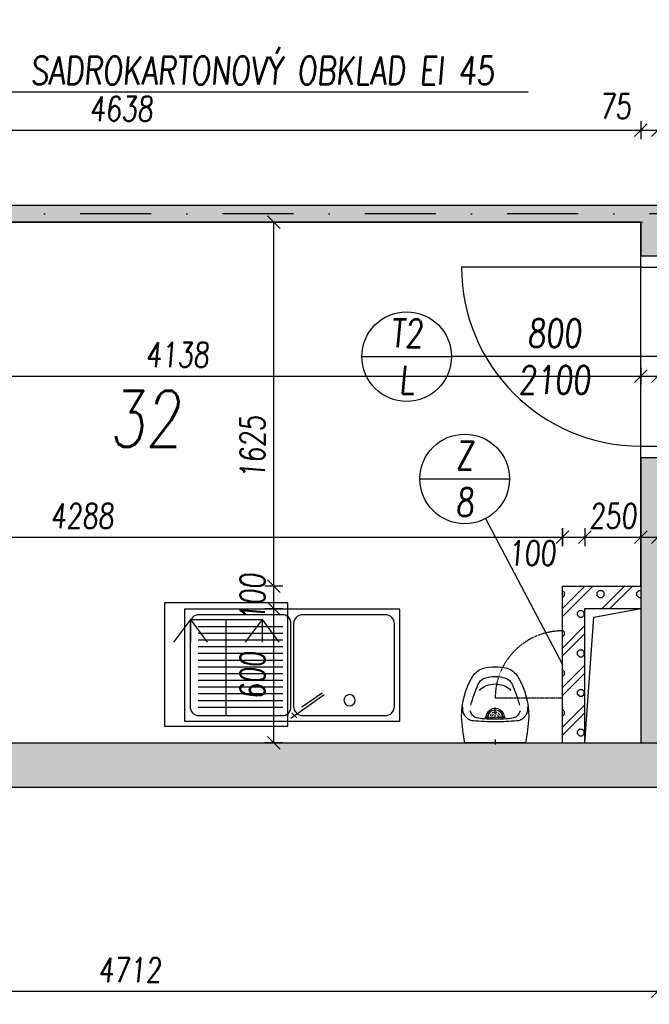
# Model space of a CAD drawing. Header units: millimetres. Extents: x 247761 to 294611, y 172579 to 236863.
# Tile 77 of 256: x 252026 to 254836, y 178125 to 182523. Entities that reach past the tile are written whole.
import ezdxf
from ezdxf.enums import TextEntityAlignment as Align

# ---------------------------------------------------------------- set-up
doc = ezdxf.new("R2010")
doc.units = ezdxf.units.MM
for name, pattern in [('ACDINTGL', [3, 2, -1]), ('AM_DIN_G_W050', [13.75, 9.75, -1.5, 1, -1.5]), ('ČERCHOVANÁ', [25.4, 12.7, -6.35, 0, -6.35]), ('ČÁRKOVANÁ01-01', [2, 1, -1])]:
    doc.linetypes.add(name, pattern=pattern)
for name, color, linetype in [('.u1 NAB l-plná', 7, 'Continuous'), ('KOTY', 7, 'Continuous'), ('KOTY 50', 7, 'Continuous'), ('KOTY-DVERE', 8, 'Continuous'), ('NOVA', 240, 'Continuous'), ('NOVÁ INTERIERY', 240, 'Continuous'), ('NOVÁ TENKÁ', 240, 'Continuous'), ('NOVÁ TLUSTÁ', 240, 'Continuous'), ('OSY', 7, 'Continuous'), ('POPIS2', 2, 'Continuous'), ('TENKA', 4, 'Continuous'), ('ZARIZOVAKY', 8, 'Continuous'), ('ŠRAFA', 253, 'Continuous')]:
    doc.layers.add(name, color=color, linetype=linetype)
doc.layers.add('DVERE', color=7, linetype='Continuous', true_color=0xf00000)
doc.layers.add('PLOCHY_MISTNOSTI', color=180, linetype='Continuous', plot=False)
doc.styles.add('CS-ROMANS', font='romans.shx', dxfattribs={"width": 0.75, "oblique": 5})
doc.dimstyles.new('A_KÓTA_50', dxfattribs={"dimtxt": 110, "dimasz": 2, "dimexe": 100, "dimexo": 1500, "dimgap": 40, "dimtad": 1, "dimrnd": 1, "dimdsep": 46, "dimtxsty": 'CS-ROMANS', "dimblk": 'KOT_CARA20', "dimcen": 45, "dimse1": 1, "dimse2": 1, "dimclrd": 256, "dimclre": 256, "dimclrt": 256, "dimadec": 0, "dimazin": 0, "dimtfac": 1, "dimtix": 1, "dimtmove": 2, "dimatfit": 3, "dimldrblk": 'OBLIQUE', "dimfxl": 0, "dimtolj": 1, "dimarcsym": 0})

# ---------------------------------------------------------------- blocks, each defined once
blk = doc.blocks.new('Mycka')
at = {"linetype": 'ByBlock'}
for p, q in [((0, 0), (0, 550)), ((0, 550), (550, 550)), ((550, 550), (550, 0)), ((115, 475), (40, 375)), ((435, 475), (115, 475)), ((115, 475), (115, 375)), ((115, 475), (190, 375)), ((275, 50), (275, 475)), ((435, 475), (360, 375)), ((435, 475), (510, 375)), ((435, 475), (435, 375)), ((550, 0), (0, 0))]:
    blk.add_line(p, q, dxfattribs=at)
blk = doc.blocks.new('drez_1')
at = {"layer": '.u1 NAB l-plná', "elevation": 0}
for points in [[(51429.9, 23745.8), (51281.8, 23851.4)], [(51403.5, 23746.3), (51425.5, 23768.3)]]:
    blk.add_lwpolyline(points, dxfattribs=at)
at = {"layer": 'ZARIZOVAKY'}
for p, q in [((51466.2, 24153.2), (51843.7, 24153.2)), ((51466.2, 24123.2), (51843.7, 24123.2)), ((51466.2, 24093.2), (51843.7, 24093.2)), ((51466.2, 24063.2), (51843.7, 24063.2)), ((51466.2, 24033.2), (51843.7, 24033.2)), ((51466.2, 24003.2), (51843.7, 24003.2)), ((51466.2, 23973.2), (51843.7, 23973.2)), ((51466.2, 23943.2), (51843.7, 23943.2)), ((51466.2, 23913.2), (51843.7, 23913.2)), ((51466.2, 23883.2), (51843.7, 23883.2)), ((51466.2, 23853.2), (51843.7, 23853.2)), ((51466.2, 23823.2), (51843.7, 23823.2)), ((51466.2, 23793.2), (51843.7, 23793.2))]:
    blk.add_line(p, q, dxfattribs=at)
at = {"layer": 'ZARIZOVAKY', "ltscale": 0.5}
blk.add_lwpolyline([(51904.9, 24231.9), (51904.9, 23731.9), (50943.1, 23731.9), (50943.1, 24231.9)], close=True, dxfattribs=at)
for points in [[(51418.1, 24166.9), (51418.1, 23796.9, -0.414214), (51378.1, 23756.9), (51008.1, 23756.9, -0.414214), (50968.1, 23796.9), (50968.1, 24166.9, -0.414214), (51008.1, 24206.9), (51378.1, 24206.9, -0.414214)], [(51879.9, 24166.9), (51879.9, 23796.9, -0.414214), (51839.9, 23756.9), (51469.9, 23756.9, -0.475367), (51429.9, 23796.9), (51429.9, 24166.9, -0.458028), (51469.9, 24206.9), (51839.9, 24206.9, -0.414214)]]:
    blk.add_lwpolyline(points, format="xyb", close=True, dxfattribs=at)
at = {"layer": 'ZARIZOVAKY', "elevation": 0}
blk.add_lwpolyline([(51290.7, 23856.2), (51381.6, 23794.1)], dxfattribs=at)
at = {"layer": 'ZARIZOVAKY', "ltscale": 0.5}
blk.add_circle((51168.1, 23825.1), 25, dxfattribs=at)
blk = doc.blocks.new('KOT_CARA20')
for p, q in [((0, 0), (-14.1, -14.1)), ((0, 20), (0, -20)), ((0, 0), (14.1, 14.1))]:
    blk.add_line(p, q)
blk = doc.blocks.new('*D92')
at = {"layer": 'Defpoints', "color": 0, "ltscale": 5, "transparency": 16777216}
for p in [(254873, 179217.8), (250160.5, 178841.5), (254873, 178183)]:
    blk.add_point(p, dxfattribs=at)
at = {"layer": 'KOTY 50', "lineweight": -2, "ltscale": 5, "transparency": 16777216}
blk.add_line((250162.5, 178183), (254871, 178183), dxfattribs=at)
at = {"layer": 'KOTY 50', "lineweight": -2, "ltscale": 5, "transparency": 16777216, "xscale": 2, "yscale": 2, "zscale": 2, "rotation": 180}
blk.add_blockref('KOT_CARA20', (250160.5, 178183), dxfattribs=at)
at = {"layer": 'KOTY 50', "lineweight": -2, "ltscale": 5, "transparency": 16777216, "xscale": 2, "yscale": 2, "zscale": 2}
blk.add_blockref('KOT_CARA20', (254873, 178183), dxfattribs=at)
at = {"layer": 'KOTY 50', "ltscale": 5, "transparency": 16777216, "insert": (252516.8, 178278), "char_height": 110, "attachment_point": 5, "style": 'CS-ROMANS'}
blk.add_mtext('\\A1;4712', dxfattribs=at)
blk = doc.blocks.new('_OBLIQUE')
at = {"color": 0, "linetype": 'ByBlock', "ltscale": 15}
blk.add_line((-0.5, -0.5), (0.5, 0.5), dxfattribs=at)
blk = doc.blocks.new('*D108')
at = {"layer": 'Defpoints', "color": 0, "ltscale": 5, "transparency": 16777216}
for p in [(254448, 180211), (250160.5, 180116.9), (254448, 179992.8)]:
    blk.add_point(p, dxfattribs=at)
at = {"layer": 'KOTY 50', "lineweight": -2, "ltscale": 5, "transparency": 16777216}
blk.add_line((250162.5, 180211), (254446, 180211), dxfattribs=at)
at = {"layer": 'KOTY 50', "lineweight": -2, "ltscale": 5, "transparency": 16777216, "xscale": 2, "yscale": 2, "zscale": 2, "rotation": 180}
blk.add_blockref('KOT_CARA20', (250160.5, 180211), dxfattribs=at)
at = {"layer": 'KOTY 50', "lineweight": -2, "ltscale": 5, "transparency": 16777216, "xscale": 2, "yscale": 2, "zscale": 2}
blk.add_blockref('KOT_CARA20', (254448, 180211), dxfattribs=at)
at = {"layer": 'KOTY 50', "ltscale": 5, "transparency": 16777216, "insert": (252304.3, 180306), "char_height": 110, "attachment_point": 5, "style": 'CS-ROMANS'}
blk.add_mtext('\\A1;4288', dxfattribs=at)
blk = doc.blocks.new('*D109')
at = {"layer": 'Defpoints', "color": 0, "ltscale": 5, "transparency": 16777216}
for p in [(254548, 180211), (254448, 179992.8), (254548, 179892.8)]:
    blk.add_point(p, dxfattribs=at)
at = {"layer": 'KOTY 50', "lineweight": -2, "ltscale": 5, "transparency": 16777216}
blk.add_line((254450, 180211), (254546, 180211), dxfattribs=at)
at = {"layer": 'KOTY 50', "lineweight": -2, "ltscale": 5, "transparency": 16777216, "xscale": 2, "yscale": 2, "zscale": 2, "rotation": 180}
blk.add_blockref('KOT_CARA20', (254448, 180211), dxfattribs=at)
at = {"layer": 'KOTY 50', "lineweight": -2, "ltscale": 5, "transparency": 16777216, "xscale": 2, "yscale": 2, "zscale": 2}
blk.add_blockref('KOT_CARA20', (254548, 180211), dxfattribs=at)
at = {"layer": 'KOTY 50', "ltscale": 5, "transparency": 16777216, "insert": (254311.6, 180140.3), "char_height": 110, "attachment_point": 5, "style": 'CS-ROMANS'}
blk.add_mtext('\\A1;100', dxfattribs=at)
blk = doc.blocks.new('*D110')
at = {"layer": 'Defpoints', "color": 0, "ltscale": 5, "transparency": 16777216}
for p in [(254798, 180211), (254798, 180146.5), (254548, 179892.8)]:
    blk.add_point(p, dxfattribs=at)
at = {"layer": 'KOTY 50', "lineweight": -2, "ltscale": 5, "transparency": 16777216}
for p, q in [((254546, 180211), (254544, 180211)), ((254548, 180211), (254798, 180211)), ((254800, 180211), (254802, 180211))]:
    blk.add_line(p, q, dxfattribs=at)
at = {"layer": 'KOTY 50', "lineweight": -2, "ltscale": 5, "transparency": 16777216, "xscale": 2, "yscale": 2, "zscale": 2}
blk.add_blockref('KOT_CARA20', (254548, 180211), dxfattribs=at)
at = {"layer": 'KOTY 50', "lineweight": -2, "ltscale": 5, "transparency": 16777216, "xscale": 2, "yscale": 2, "zscale": 2, "rotation": 180}
blk.add_blockref('KOT_CARA20', (254798, 180211), dxfattribs=at)
at = {"layer": 'KOTY 50', "ltscale": 5, "transparency": 16777216, "insert": (254673, 180306), "char_height": 110, "attachment_point": 5, "style": 'CS-ROMANS'}
blk.add_mtext('\\A1;250', dxfattribs=at)
blk = doc.blocks.new('*D111')
at = {"layer": 'Defpoints', "color": 0, "ltscale": 5, "transparency": 16777216}
for p in [(254873, 180211), (254798, 180146.5), (254873, 180139.1)]:
    blk.add_point(p, dxfattribs=at)
at = {"layer": 'KOTY 50', "lineweight": -2, "ltscale": 5, "transparency": 16777216}
for p, q in [((254796, 180211), (254794, 180211)), ((254798, 180211), (254873, 180211)), ((254875, 180211), (254877, 180211))]:
    blk.add_line(p, q, dxfattribs=at)
at = {"layer": 'KOTY 50', "lineweight": -2, "ltscale": 5, "transparency": 16777216, "xscale": 2, "yscale": 2, "zscale": 2}
blk.add_blockref('KOT_CARA20', (254798, 180211), dxfattribs=at)
at = {"layer": 'KOTY 50', "lineweight": -2, "ltscale": 5, "transparency": 16777216, "xscale": 2, "yscale": 2, "zscale": 2, "rotation": 180}
blk.add_blockref('KOT_CARA20', (254873, 180211), dxfattribs=at)
at = {"layer": 'KOTY 50', "ltscale": 5, "transparency": 16777216, "insert": (254982.3, 180115.5), "char_height": 110, "attachment_point": 5, "style": 'CS-ROMANS'}
blk.add_mtext('\\A1;75', dxfattribs=at)
blk = doc.blocks.new('*D116')
at = {"layer": 'Defpoints', "color": 0, "ltscale": 5, "transparency": 16777216}
for p in [(250660.5, 181355.3), (254798, 181047), (254798, 180930.9)]:
    blk.add_point(p, dxfattribs=at)
at = {"layer": 'KOTY 50', "lineweight": -2, "ltscale": 5, "transparency": 16777216}
blk.add_line((250662.5, 180930.9), (254796, 180930.9), dxfattribs=at)
at = {"layer": 'KOTY 50', "lineweight": -2, "ltscale": 5, "transparency": 16777216, "xscale": 2, "yscale": 2, "zscale": 2, "rotation": 180}
blk.add_blockref('KOT_CARA20', (250660.5, 180930.9), dxfattribs=at)
at = {"layer": 'KOTY 50', "lineweight": -2, "ltscale": 5, "transparency": 16777216, "xscale": 2, "yscale": 2, "zscale": 2}
blk.add_blockref('KOT_CARA20', (254798, 180930.9), dxfattribs=at)
at = {"layer": 'KOTY 50', "ltscale": 5, "transparency": 16777216, "insert": (252729.3, 181025.9), "char_height": 110, "attachment_point": 5, "style": 'CS-ROMANS'}
blk.add_mtext('\\A1;4138', dxfattribs=at)
blk = doc.blocks.new('*D117')
at = {"layer": 'Defpoints', "color": 0, "ltscale": 5, "transparency": 16777216}
for p in [(254798, 181253.3), (254873, 181263), (254873, 180930.9)]:
    blk.add_point(p, dxfattribs=at)
at = {"layer": 'KOTY 50', "lineweight": -2, "ltscale": 5, "transparency": 16777216}
for p, q in [((254796, 180930.9), (254794, 180930.9)), ((254798, 180930.9), (254873, 180930.9)), ((254875, 180930.9), (254877, 180930.9))]:
    blk.add_line(p, q, dxfattribs=at)
at = {"layer": 'KOTY 50', "lineweight": -2, "ltscale": 5, "transparency": 16777216, "xscale": 2, "yscale": 2, "zscale": 2}
blk.add_blockref('KOT_CARA20', (254798, 180930.9), dxfattribs=at)
at = {"layer": 'KOTY 50', "lineweight": -2, "ltscale": 5, "transparency": 16777216, "xscale": 2, "yscale": 2, "zscale": 2, "rotation": 180}
blk.add_blockref('KOT_CARA20', (254873, 180930.9), dxfattribs=at)
at = {"layer": 'KOTY 50', "ltscale": 5, "transparency": 16777216, "insert": (254989.3, 180837.9), "char_height": 110, "attachment_point": 5, "style": 'CS-ROMANS'}
blk.add_mtext('\\A1;75', dxfattribs=at)
blk = doc.blocks.new('*D131')
at = {"layer": 'Defpoints', "color": 0, "ltscale": 5, "transparency": 16777216}
for p in [(250160.5, 182866.1), (254798, 182029.5), (254798, 181617.8)]:
    blk.add_point(p, dxfattribs=at)
at = {"layer": 'KOTY 50', "lineweight": -2, "ltscale": 5, "transparency": 16777216}
blk.add_line((250162.5, 182029.5), (254796, 182029.5), dxfattribs=at)
at = {"layer": 'KOTY 50', "lineweight": -2, "ltscale": 5, "transparency": 16777216, "xscale": 2, "yscale": 2, "zscale": 2, "rotation": 180}
blk.add_blockref('KOT_CARA20', (250160.5, 182029.5), dxfattribs=at)
at = {"layer": 'KOTY 50', "lineweight": -2, "ltscale": 5, "transparency": 16777216, "xscale": 2, "yscale": 2, "zscale": 2}
blk.add_blockref('KOT_CARA20', (254798, 182029.5), dxfattribs=at)
at = {"layer": 'KOTY 50', "ltscale": 5, "transparency": 16777216, "insert": (252479.3, 182124.5), "char_height": 110, "attachment_point": 5, "style": 'CS-ROMANS'}
blk.add_mtext('\\A1;4638', dxfattribs=at)
blk = doc.blocks.new('*D132')
at = {"layer": 'Defpoints', "color": 0, "ltscale": 5, "transparency": 16777216}
for p in [(254873, 182029.5), (254798, 181617.8), (254873, 181617.8)]:
    blk.add_point(p, dxfattribs=at)
at = {"layer": 'KOTY 50', "lineweight": -2, "ltscale": 5, "transparency": 16777216}
for p, q in [((254796, 182029.5), (254794, 182029.5)), ((254798, 182029.5), (254873, 182029.5)), ((254875, 182029.5), (254877, 182029.5))]:
    blk.add_line(p, q, dxfattribs=at)
at = {"layer": 'KOTY 50', "lineweight": -2, "ltscale": 5, "transparency": 16777216, "xscale": 2, "yscale": 2, "zscale": 2}
blk.add_blockref('KOT_CARA20', (254798, 182029.5), dxfattribs=at)
at = {"layer": 'KOTY 50', "lineweight": -2, "ltscale": 5, "transparency": 16777216, "xscale": 2, "yscale": 2, "zscale": 2, "rotation": 180}
blk.add_blockref('KOT_CARA20', (254873, 182029.5), dxfattribs=at)
at = {"layer": 'KOTY 50', "ltscale": 5, "transparency": 16777216, "insert": (254683.6, 182135.9), "char_height": 110, "attachment_point": 5, "style": 'CS-ROMANS'}
blk.add_mtext('\\A1;75', dxfattribs=at)
blk = doc.blocks.new('*D291')
at = {"layer": 'Defpoints', "color": 0, "ltscale": 5, "transparency": 16777216}
for p in [(254798, 181617.8), (255299.7, 181617.8), (255024, 181017.8)]:
    blk.add_point(p, dxfattribs=at)
at = {"layer": 'KOTY 50', "lineweight": -2, "ltscale": 5, "transparency": 16777216}
blk.add_line((255299.7, 181019.8), (255299.7, 181615.8), dxfattribs=at)
at = {"layer": 'KOTY 50', "lineweight": -2, "ltscale": 5, "transparency": 16777216, "xscale": 2, "yscale": 2, "zscale": 2}
for p, rotation in [((255299.7, 181617.8), 90), ((255299.7, 181017.8), 270)]:
    blk.add_blockref('KOT_CARA20', p, dxfattribs=dict(at, rotation=rotation))
at = {"layer": 'KOTY 50', "ltscale": 5, "transparency": 16777216, "insert": (255204.7, 181317.8), "char_height": 110, "attachment_point": 5, "rotation": 90, "style": 'CS-ROMANS'}
blk.add_mtext('\\A1;600', dxfattribs=at)
blk = doc.blocks.new('*D292')
at = {"layer": 'Defpoints', "color": 0, "ltscale": 5, "transparency": 16777216}
for p in [(254798, 181692.8), (255299.7, 181692.8), (254798, 181617.8)]:
    blk.add_point(p, dxfattribs=at)
at = {"layer": 'KOTY 50', "lineweight": -2, "ltscale": 5, "transparency": 16777216}
for p, q in [((255299.7, 181694.8), (255299.7, 181696.8)), ((255299.7, 181617.8), (255299.7, 181692.8)), ((255299.7, 181615.8), (255299.7, 181613.8))]:
    blk.add_line(p, q, dxfattribs=at)
at = {"layer": 'KOTY 50', "lineweight": -2, "ltscale": 5, "transparency": 16777216, "xscale": 2, "yscale": 2, "zscale": 2}
for p, rotation in [((255299.7, 181692.8), 270), ((255299.7, 181617.8), 90)]:
    blk.add_blockref('KOT_CARA20', p, dxfattribs=dict(at, rotation=rotation))
at = {"layer": 'KOTY 50', "ltscale": 5, "transparency": 16777216, "insert": (255204.7, 181796.8), "char_height": 110, "attachment_point": 5, "rotation": 90, "style": 'CS-ROMANS'}
blk.add_mtext('\\A1;75', dxfattribs=at)
blk = doc.blocks.new('*D300')
at = {"layer": 'Defpoints', "color": 0, "ltscale": 5, "transparency": 16777216}
for p in [(253160.2, 179892.8), (254668.3, 179892.8), (254668.3, 179292.8)]:
    blk.add_point(p, dxfattribs=at)
at = {"layer": 'KOTY 50', "lineweight": -2, "ltscale": 5, "transparency": 16777216}
blk.add_line((253160.2, 179294.8), (253160.2, 179890.8), dxfattribs=at)
at = {"layer": 'KOTY 50', "lineweight": -2, "ltscale": 5, "transparency": 16777216, "xscale": 2, "yscale": 2, "zscale": 2}
for p, rotation in [((253160.2, 179892.8), 90), ((253160.2, 179292.8), 270)]:
    blk.add_blockref('KOT_CARA20', p, dxfattribs=dict(at, rotation=rotation))
at = {"layer": 'KOTY 50', "ltscale": 5, "transparency": 16777216, "insert": (253065.2, 179592.8), "char_height": 110, "attachment_point": 5, "rotation": 90, "style": 'CS-ROMANS'}
blk.add_mtext('\\A1;600', dxfattribs=at)
blk = doc.blocks.new('*D301')
at = {"layer": 'Defpoints', "color": 0, "ltscale": 5, "transparency": 16777216}
for p in [(253160.2, 179992.8), (254623, 179992.8), (254668.3, 179892.8)]:
    blk.add_point(p, dxfattribs=at)
at = {"layer": 'KOTY 50', "lineweight": -2, "ltscale": 5, "transparency": 16777216}
for p, q in [((253160.2, 179994.8), (253160.2, 179996.8)), ((253160.2, 179892.8), (253160.2, 179992.8)), ((253160.2, 179890.8), (253160.2, 179888.8))]:
    blk.add_line(p, q, dxfattribs=at)
at = {"layer": 'KOTY 50', "lineweight": -2, "ltscale": 5, "transparency": 16777216, "xscale": 2, "yscale": 2, "zscale": 2}
for p, rotation in [((253160.2, 179992.8), 270), ((253160.2, 179892.8), 90)]:
    blk.add_blockref('KOT_CARA20', p, dxfattribs=dict(at, rotation=rotation))
at = {"layer": 'KOTY 50', "ltscale": 5, "transparency": 16777216, "insert": (253065.2, 179942.8), "char_height": 110, "attachment_point": 5, "rotation": 90, "style": 'CS-ROMANS'}
blk.add_mtext('\\A1;100', dxfattribs=at)
blk = doc.blocks.new('*D302')
at = {"layer": 'Defpoints', "color": 0, "ltscale": 5, "transparency": 16777216}
for p in [(253160.2, 181617.8), (253382.4, 181617.8), (254623, 179992.8)]:
    blk.add_point(p, dxfattribs=at)
at = {"layer": 'KOTY 50', "lineweight": -2, "ltscale": 5, "transparency": 16777216}
blk.add_line((253160.2, 179994.8), (253160.2, 181615.8), dxfattribs=at)
at = {"layer": 'KOTY 50', "lineweight": -2, "ltscale": 5, "transparency": 16777216, "xscale": 2, "yscale": 2, "zscale": 2}
for p, rotation in [((253160.2, 181617.8), 90), ((253160.2, 179992.8), 270)]:
    blk.add_blockref('KOT_CARA20', p, dxfattribs=dict(at, rotation=rotation))
at = {"layer": 'KOTY 50', "ltscale": 5, "transparency": 16777216, "insert": (253065.2, 180612.3), "char_height": 110, "attachment_point": 5, "rotation": 90, "style": 'CS-ROMANS'}
blk.add_mtext('\\A1;1625', dxfattribs=at)
blk = doc.blocks.new('280631d')
at = {"color": 4, "linetype": 'AM_DIN_G_W050', "ltscale": 2}
blk.add_line((-0.2, -15.5), (-0.2, 8.4), dxfattribs=at)
at = {"linetype": 'AM_DIN_G_W050', "ltscale": 2}
for p, q in [((-46.3, -114.9), (45.9, -114.9)), ((-0.2, -105.4), (-0.2, -161))]:
    blk.add_line(p, q, dxfattribs=at)
blk.add_lwpolyline([(134.8, 0.1), (-135.2, 0.1, 0.036949), (-150.2, -116.1, 0.138094), (-100, -297, 0.193504), (-52.2, -332.8, 0.062656), (-0.2, -339.9, 0.062656), (51.8, -332.8, 0.193504), (99.6, -297, 0.138094), (149.8, -116.1, 0.036949)], format="xyb", close=True)
for centre, radius, start, end in [((-91.1, -152.7), 53.8, 148.4868, 188.6401), ((-94.5, -144.9), 47.1, 93.3708, 154.4824), ((-71.6, -149.8), 40.2, 106.7016, 169.725), ((3.1, -1238.1), 1144.7, 90.1625, 95.0265), ((-50.7, -225.3), 118.5, 89.5454, 105.8857), ((-0.3, -996.1), 890.8, 89.9918, 93.182), ((-0.2, -114.9), 40, 167.428, 12.572), ((-0.2, -114.9), 33, 164.1814, 15.8186), ((-0.2, -114.9), 32, 163.6049, 16.3951), ((-3.4, -1238.1), 1144.7, 84.9735, 89.8375), ((-0.1, -996.1), 890.8, 86.818, 90.0082), ((50.3, -225.3), 118.5, 74.1143, 90.4546), ((71.2, -149.8), 40.2, 10.275, 73.2984), ((94.1, -144.9), 47.1, 25.5176, 86.6292), ((90.8, -152.7), 53.8, 351.3599, 31.5132), ((413.7, -38.3), 538.2, 193.994, 204.5632), ((-414.1, -38.3), 538.2, 335.4368, 346.006), ((-30.3, -241.2), 50, 204.5632, 250.4606), ((-1.8, -165.2), 97.6, 225, 270.9552), ((1.4, -165.2), 97.6, 269.0448, 315), ((29.9, -241.2), 50, 289.5394, 335.4368), ((-1.7, -160.8), 135.4, 250.4606, 270.6492), ((1.4, -160.8), 135.4, 269.3508, 289.5394)]:
    blk.add_arc(centre, radius, start, end)
at = {"linetype": 'ACDINTGL', "lineweight": 0, "ltscale": 5}
for radius, start, end in [(22.6, 155.6653, 24.3347), (14.7, 139.9109, 40.0891)]:
    blk.add_arc((-0.2, -114.9), radius, start, end, dxfattribs=at)

msp = doc.modelspace()

# ---------------------------------------------------------------- hatches: boundary and pattern name
at = {"layer": 'ŠRAFA', "ltscale": 5}
h = msp.add_hatch(dxfattribs=at)
h.set_pattern_fill('ANSI36', color=256, scale=10)
h.paths.add_polyline_path([(256223.017, 181692.759), (256510.517, 181692.759), (256510.517, 181617.759), (256223.017, 181617.759)])
edge = h.paths.add_edge_path()
edge.add_line((250660.518, 181692.759), (250660.517, 181617.759))
edge.add_line((250660.517, 181617.759), (254798.017, 181617.759))
edge.add_line((254798.017, 181617.759), (254798.017, 181467.759))
edge.add_line((254798.017, 181467.759), (254873.017, 181467.759))
edge.add_line((254873.017, 181467.759), (254873.017, 181617.759))
edge.add_line((254873.017, 181617.759), (255323.017, 181617.759))
edge.add_line((255323.017, 181617.759), (255323.017, 181692.759))
edge.add_line((255323.017, 181692.759), (250660.518, 181692.799))
edge.add_line((250660.518, 181692.799), (250660.518, 181617.759))
h.paths.add_polyline_path([(254798.017, 179292.759), (254873.017, 179292.759), (254873.017, 179680.259), (255323.017, 179680.259), (255323.017, 179755.259), (254873.017, 179755.259), (254873.017, 180567.759), (254798.017, 180567.759)])
at = {"layer": 'ŠRAFA', "ltscale": 300}
h = msp.add_hatch(dxfattribs=at)
h.set_pattern_fill('ZDIVO-LEHCENE', color=256, scale=25, angle=360)
h.set_pattern_definition([(45, (205143.5, 42376.84), (-88.38835, 88.38835), []), (45, (205178.86, 42376.84), (-88.38835, 88.38835), []), (360, (205291.53, 42409.964), (88.38835, 88.38835), [12.5, -164.2767]), (45, (205304.03, 42409.96), (-88.38835, 88.38835), [12.5, -112.5]), (90, (205312.87, 42418.8), (-88.38835, 88.38835), [12.5, -164.2767]), (135, (205312.87, 42431.3), (-88.38835, -88.38835), [12.5, -112.5]), (360, (205291.53, 42440.14), (88.38835, 88.38835), [12.5, -164.2767]), (45, (205282.69, 42431.3), (-88.38835, 88.38835), [12.5, -112.5]), (90, (205282.69, 42418.8), (-88.38835, 88.38835), [12.5, -164.2767]), (135, (205291.53, 42409.96), (-88.38835, -88.38835), [12.5, -112.5])])
h.paths.add_polyline_path([(254448.017, 179292.759), (254548.017, 179292.759), (254548.017, 179892.759), (254798.017, 179892.759), (254798.017, 179992.759), (254448.017, 179992.759)])
h = msp.add_hatch(dxfattribs=at)
h.set_pattern_fill('ZDIVO-LEHCENE', color=256, scale=25, angle=360)
h.set_pattern_definition([(45, (205218.5, 41676.84), (-88.38835, 88.38835), []), (45, (205253.86, 41676.84), (-88.38835, 88.38835), []), (360, (205366.53, 41709.964), (88.38835, 88.38835), [12.5, -164.2767]), (45, (205379.03, 41709.96), (-88.38835, 88.38835), [12.5, -112.5]), (90, (205387.87, 41718.8), (-88.38835, 88.38835), [12.5, -164.2767]), (135, (205387.87, 41731.3), (-88.38835, -88.38835), [12.5, -112.5]), (360, (205366.53, 41740.14), (88.38835, 88.38835), [12.5, -164.2767]), (45, (205357.69, 41731.3), (-88.38835, 88.38835), [12.5, -112.5]), (90, (205357.69, 41718.8), (-88.38835, 88.38835), [12.5, -164.2767]), (135, (205366.53, 41709.96), (-88.38835, -88.38835), [12.5, -112.5])])
h.paths.add_polyline_path([(249960.517, 179092.759), (254873.017, 179092.759), (254873.017, 179292.759), (249960.517, 179292.759)])

# ---------------------------------------------------------------- linework, layer by layer
at = {"layer": 'DVERE'}
msp.add_lwpolyline([(254798.017, 181417.759), (253998.017, 181417.759, 0.41421356), (254798.017, 180617.759)], format="xyb", dxfattribs=at)
at = {"layer": 'KOTY'}
msp.add_line((254295.534, 182198.568), (251810.144, 182198.568), dxfattribs=at)
at = {"layer": 'KOTY-DVERE'}
for p, q in [((253552.873, 181017.759), (253952.873, 181017.759)), ((255065.729, 181017.759), (253952.873, 181017.759)), ((253812.027, 180471.462), (254212.027, 180471.462))]:
    msp.add_line(p, q, dxfattribs=at)
at = {"layer": 'KOTY-DVERE', "ltscale": 5}
msp.add_line((254105.148, 180294.463), (254448.017, 179642.759), dxfattribs=at)
at = {"layer": 'KOTY-DVERE'}
for centre in [(253752.873, 181017.759), (254012.027, 180471.462)]:
    msp.add_circle(centre, 200, dxfattribs=at)
at = {"layer": 'NOVA'}
for p, q in [((254448.017, 179992.759), (254798.017, 179992.759)), ((254548.017, 179292.759), (254548.017, 179892.759)), ((254548.017, 179892.759), (254798.017, 179892.759))]:
    msp.add_line(p, q, dxfattribs=at)
for points in [[(255323.017, 181692.759), (250660.518, 181692.759)], [(250660.518, 181617.759), (254804.596, 181617.759)], [(254798.017, 181617.759), (254798.017, 181467.759)], [(254798.017, 180567.759), (254798.017, 179292.759)], [(249960.517, 179292.759), (254798.017, 179292.759)], [(254873.017, 179092.759), (249960.517, 179092.759)]]:
    msp.add_lwpolyline(points, dxfattribs=at)
at = {"layer": 'NOVÁ INTERIERY', "linetype": 'ČÁRKOVANÁ01-01', "ltscale": 0.05}
msp.add_line((254448.017, 179492.759), (254148.017, 179492.759), dxfattribs=at)
msp.add_arc((254448.017, 179492.759), 300, 90, 180, dxfattribs=at)
at = {"layer": 'NOVÁ TENKÁ'}
for points in [[(254798.017, 181467.759), (254873.017, 181467.759)], [(254798.017, 180567.759), (254798.017, 181467.759)], [(254798.017, 181417.759), (254873.017, 181417.759)], [(254798.017, 180617.759), (254873.017, 180617.759)], [(254798.017, 180567.759), (254873.017, 180567.759)]]:
    msp.add_lwpolyline(points, dxfattribs=at)
at = {"layer": 'NOVÁ TLUSTÁ', "ltscale": 5}
msp.add_line((254798.017, 179292.759), (254873.017, 179292.759), dxfattribs=at)
at = {"layer": 'OSY', "linetype": 'ČERCHOVANÁ', "ltscale": 25}
msp.add_line((276747.073, 181655.259), (249108.101, 181655.259), dxfattribs=at)
at = {"layer": 'PLOCHY_MISTNOSTI', "ltscale": 5}
for points in [[(250160.517, 186217.759), (250260.517, 186217.759), (250260.517, 186155.259), (250660.517, 186155.259), (250660.517, 186417.759), (256510.517, 186417.759), (256510.517, 186255.259), (256710.517, 186255.259), (256710.517, 181855.259), (256510.517, 181855.259), (256510.517, 181692.759), (250660.518, 181692.759), (250660.517, 181955.259), (250260.517, 181955.259), (250260.517, 181892.759), (250160.517, 181892.759), (250160.517, 186217.759)], [(250160.517, 179292.759), (254448.017, 179292.759), (254448.017, 179992.759), (254798.017, 179992.759), (254798.018, 181617.759), (250660.518, 181617.759), (250660.518, 181355.259), (250260.517, 181355.259), (250260.517, 181417.759), (250160.517, 181417.759), (250160.517, 179292.759)], [(256673.017, 179680.259), (254873.017, 179680.259), (254873.017, 179092.759), (250160.517, 179092.759), (250160.517, 177092.759), (250260.517, 177092.759), (250260.517, 177155.259), (250660.517, 177155.259), (250660.517, 176555.259), (250260.517, 176555.259), (250260.517, 176617.759), (250160.517, 176617.759), (250160.517, 175055.259), (256673.017, 175055.259), (256673.017, 176555.259), (256510.517, 176555.259), (256510.517, 177155.259), (256673.017, 177155.259), (256673.017, 179680.259)]]:
    msp.add_lwpolyline(points, close=True, dxfattribs=at)
at = {"layer": 'TENKA'}
for p, q in [((254588.035, 179853.219), (254798.017, 179892.759)), ((254548.017, 179292.759), (254588.035, 179853.219))]:
    msp.add_line(p, q, dxfattribs=at)

# ---------------------------------------------------------------- block references
at = {"layer": 'ZARIZOVAKY', "xscale": -1}
for name, p in [('Mycka', (253223.017, 179367.759)), ('drez_1', (304666.158, 155657.743))]:
    msp.add_blockref(name, p, dxfattribs=at)
at = {"layer": 'ZARIZOVAKY', "xscale": -1, "rotation": 180}
msp.add_blockref('280631d', (254148.017, 179292.759), dxfattribs=at)

# ---------------------------------------------------------------- texts
at = {"layer": 'KOTY', "ltscale": 20, "style": 'CS-ROMANS', "oblique": 5, "width": 0.75}
msp.add_text('SADROKARTONOVÝ OBKLAD EI 45', height=125, dxfattribs=at).set_placement((253108.596, 182316.429), align=Align.MIDDLE)
at = {"layer": 'KOTY-DVERE', "char_height": 125, "attachment_point": 5, "style": 'CS-ROMANS'}
for s, width, insert in [('T2\\PL', 125, (253752.873, 181017.759)), ('Z\\P8', 141.62944, (254012.027, 180471.462))]:
    msp.add_mtext_dynamic_manual_height_columns(s, width=width, gutter_width=12.5, heights=[0], dxfattribs=dict(at, insert=insert))
at = {"layer": 'KOTY-DVERE', "insert": (254411.992, 181017.759), "char_height": 125, "attachment_point": 5, "style": 'CS-ROMANS'}
msp.add_mtext('\\A1;800\\P2100', dxfattribs=at)
at = {"layer": 'POPIS2', "ltscale": 15, "style": 'CS-ROMANS', "oblique": 5, "width": 0.75}
msp.add_text('32', height=250, dxfattribs=at).set_placement((252427.234, 180614.516))

# ---------------------------------------------------------------- dimensions: what is measured, and where the dimension line sits
at = {"layer": 'KOTY 50', "ltscale": 5}
for base, p1, p2, picture, middle in [((254798.017, 182029.511), (250160.517, 182866.054), (254798.017, 181617.759), '*D131', (252479.267, 182124.511)), ((254798.017, 180930.895), (250660.517, 181355.259), (254798.017, 181047.037), '*D116', (252729.267, 181025.895)), ((254448.017, 180210.998), (250160.517, 180116.851), (254448.017, 179992.759), '*D108', (252304.267, 180305.998)), ((254798.017, 180210.998), (254548.017, 179892.759), (254798.017, 180146.55), '*D110', (254673.017, 180305.998)), ((254873.017, 178182.993), (250160.517, 178841.54), (254873.017, 179217.759), '*D92', (252516.767, 178277.993))]:
    dim = msp.add_linear_dim(base=base, p1=p1, p2=p2, dimstyle='A_KÓTA_50', dxfattribs=at)
    dim.commit()
    dim.dimension.update_dxf_attribs({"geometry": picture, "text_midpoint": middle})
for base, p1, p2, picture, middle in [((254873.017, 182029.511), (254798.017, 181617.759), (254873.017, 181617.759), '*D132', (254683.638, 182135.882)), ((254873.017, 180930.895), (254798.017, 181253.287), (254873.017, 181262.961), '*D117', (254989.328, 180837.888)), ((254548.017, 180210.998), (254448.017, 179992.759), (254548.017, 179892.759), '*D109', (254311.639, 180140.257)), ((254873.017, 180210.998), (254798.017, 180146.55), (254873.017, 180139.136), '*D111', (254982.312, 180115.498))]:
    dim = msp.add_linear_dim(base=base, p1=p1, p2=p2, dimstyle='A_KÓTA_50', dxfattribs=at)
    dim.commit()
    dim.dimension.update_dxf_attribs({"geometry": picture, "text_midpoint": middle, "dimtype": 128})
for base, p1, p2, picture, middle in [((255299.688, 181692.759), (254798.017, 181617.759), (254798.017, 181692.759), '*D292', (255204.688, 181796.776)), ((253160.164, 181617.759), (254623.017, 179992.759), (253382.382, 181617.759), '*D302', (253065.164, 180612.301))]:
    dim = msp.add_linear_dim(base=base, p1=p1, p2=p2, angle=90, dimstyle='A_KÓTA_50', dxfattribs=at)
    dim.commit()
    dim.dimension.update_dxf_attribs({"geometry": picture, "text_midpoint": middle, "dimtype": 128})
for base, p1, p2, picture, middle in [((255299.688, 181617.759), (255024.027, 181017.759), (254798.017, 181617.759), '*D291', (255204.688, 181317.759)), ((253160.164, 179992.759), (254668.296, 179892.759), (254623.017, 179992.759), '*D301', (253065.164, 179942.759)), ((253160.164, 179892.759), (254668.296, 179292.759), (254668.296, 179892.759), '*D300', (253065.164, 179592.759))]:
    dim = msp.add_linear_dim(base=base, p1=p1, p2=p2, angle=90, dimstyle='A_KÓTA_50', dxfattribs=at)
    dim.commit()
    dim.dimension.update_dxf_attribs({"geometry": picture, "text_midpoint": middle})

doc.saveas('drawing.dxf')
